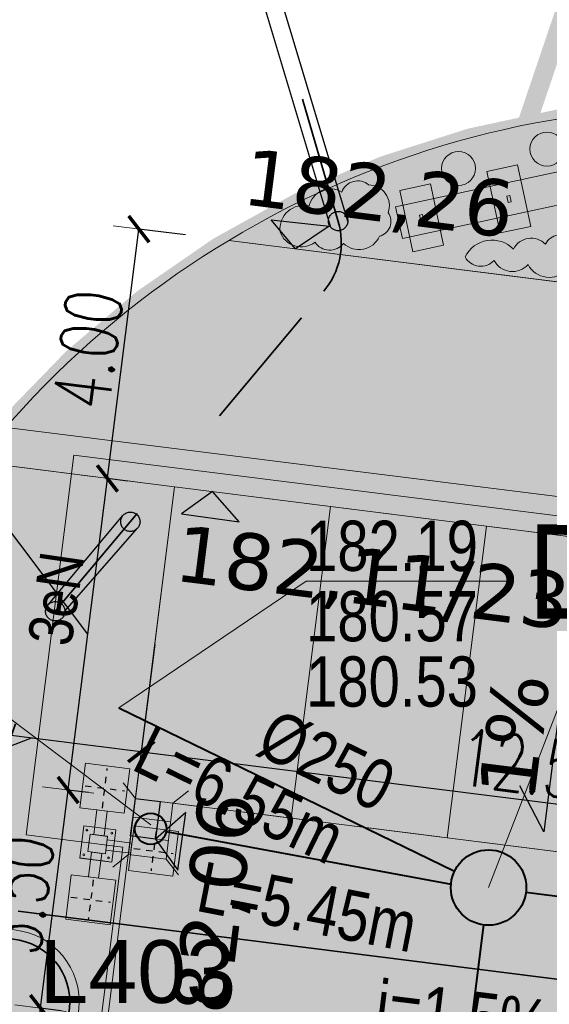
# Model space of a CAD drawing. Header units: millimetres. Extents: x 0 to 6566002, y 0 to 5716629.
# Tile 74 of 99: x 6564841 to 6564849, y 5715941 to 5715957. Entities that reach past the tile are written whole.
import ezdxf
from ezdxf.enums import TextEntityAlignment as Align

# ---------------------------------------------------------------- set-up
doc = ezdxf.new("R2010")
doc.units = ezdxf.units.MM
for name, pattern in [('ACAD_ISO04W100', [30, 24, -3, 0, -3]), ('DASHDOT', [25.4, 12.7, -6.35, 0, -6.35]), ('DASHED', [19.05, 12.7, -6.35]), ('JIS_02_1.0', [40.64, 20.32, -20.32])]:
    doc.linetypes.add(name, pattern=pattern)
for name, color, linetype, lineweight in [('!! KFC - IS - wpust', 64, 'Continuous', 15), ('!IS-KD_OPIS', 64, 'Continuous', 13), ('!IS-W-OPIS RZĘDNYCH', 160, 'Continuous', 13), ('E-rys_sieci_nn_Amrest', 10, 'Continuous', 18), ('IS-KD', 64, 'kd_LINE', 40), ('MBC_krawezniki', 42, 'Continuous', 20), ('MBC_miejsca_parkingowe', 30, 'Continuous', 9), ('MBC_obszary', 143, 'Continuous', 5), ('MBC_oprawy_zew', 12, 'Continuous', 15), ('MBC_oprawy_zew_opisy', 12, 'Continuous', 15), ('MBC_szraf', 143, 'Continuous', 15), ('MBC_sztafaz', 36, 'Continuous', 15), ('MBC_wymiar_ogolne', 133, 'Continuous', 13), ('MBC_zakres', 160, 'Continuous', 35), ('MBC_zakres_2', 160, 'Continuous', 35), ('pr_rzędne', 5, 'Continuous', 25), ('pr_wpust', 5, 'Continuous', 30), ('ps_obrzeze', 218, 'Continuous', 13), ('USUNIETE SIECI', 7, 'NIEIST_1', 5), ('WZ_proj_krzewy', 94, 'Continuous', 20)]:
    doc.layers.add(name, color=color, linetype=linetype, lineweight=lineweight)
doc.layers.add('!! KFC - IS-woda', color=160, linetype='Continuous')
doc.layers.add('E-PRZEPUST', color=5, linetype='Continuous')
doc.layers.add('pr_separatory', color=7, linetype='Continuous', lineweight=0, true_color=0xd17f15)
doc.styles.add('HB', font='isocpeui.ttf')
doc.styles.add('MtXpl_Arial_CE', font='arial.ttf')
doc.styles.add('MtXpl_Arial_Narrow', font='ARIALN.TTF')
doc.styles.add('SIMPLEX', font='simplex.shx', dxfattribs={"width": 0.7})
doc.styles.get("Standard").update_dxf_attribs({"font": 'arial.ttf'})
doc.styles.add('Style-Verdana', font='verdana.ttf')
doc.linetypes.add('kd_LINE', pattern='A,12.7,-5.08,["kd",HB,S=2.54,R=0,X=-3.5,Y=-1.27],-2.35', length=20.13)
doc.linetypes.add('NIEIST_1', pattern='A,20,-0.01,["X",Standard,S=5,R=0,X=-2.54,Y=-2.54],-0.01', length=20.02)
doc.dimstyles.new('maadST', dxfattribs={"dimscale": 0.0075, "dimtxt": 120, "dimasz": 1, "dimexe": 0.25, "dimexo": 100, "dimgap": 15, "dimtad": 1, "dimrnd": 0.1, "dimzin": 0, "dimdsep": 46, "dimtxsty": 'SIMPLEX', "dimblk": 'MaadTick', "dimcen": 0, "dimdle": 0.2, "dimclrd": 256, "dimclre": 256, "dimclrt": 256, "dimadec": 0, "dimazin": 0, "dimtfac": 1, "dimtmove": 1, "dimatfit": 3, "dimldrblk": 'INTEGRAL', "dimfxl": 1, "dimtolj": 1, "dimtzin": 0, "dimarcsym": 0})

# ---------------------------------------------------------------- blocks, each defined once
blk = doc.blocks.new('L403 Square Bis top')
at = {"color": 0}
for points in [[(-22.875, -22.875), (22.875, -22.875), (22.875, 22.875), (-22.875, 22.875)], [(-66.375, -9), (-48.375, -9), (-48.375, 9), (-66.375, 9)], [(-48.375, -5.25), (-22.875, -5.25), (-22.875, 5.25), (-48.375, 5.25)]]:
    blk.add_lwpolyline(points, close=True, dxfattribs=at)
blk.add_lwpolyline([(-40.875, 5.25), (-40.875, 16.5), (-73.875, 16.5), (-73.875, -16.5), (-40.875, -16.5), (-40.875, -5.25)], dxfattribs=at)
for centre in [(-70.125, 12.75), (-44.625, 12.75), (-70.125, -12.75), (-44.625, -12.75)]:
    blk.add_circle(centre, 0.938, dxfattribs=at)
at = {"layer": 'Defpoints', "linetype": 'ACAD_ISO04W100', "ltscale": 0.1}
for p, q in [((0, 20.325), (0, -20.325)), ((-20.325, 0), (20.325, 0))]:
    blk.add_line(p, q, dxfattribs=at)
blk = doc.blocks.new('_SITEPLAN_BANNER')
at = {"layer": 'MBC_sztafaz'}
h = blk.add_hatch(color=256, dxfattribs=at)
h.dxf.hatch_style = 1
h.paths.add_polyline_path([(0, 8), (500, 8), (500, -18), (0, -18)])
at = {"layer": 'MBC_sztafaz', "lineweight": 5}
for points in [[(12, 20), (62, 20), (62, -30), (12, -30)], [(154, 20), (204, 20), (204, -30), (154, -30)], [(296, 20), (346, 20), (346, -30), (296, -30)], [(438, 20), (488, 20), (488, -30), (438, -30)], [(0, 8), (500, 8), (500, -18), (0, -18)], [(34.5, -2.5), (39.5, -2.5), (39.5, -7.5), (34.5, -7.5)], [(176.5, -2.5), (181.5, -2.5), (181.5, -7.5), (176.5, -7.5)], [(318.5, -2.5), (323.5, -2.5), (323.5, -7.5), (318.5, -7.5)], [(460.5, -2.5), (465.5, -2.5), (465.5, -7.5), (460.5, -7.5)]]:
    blk.add_lwpolyline(points, close=True, dxfattribs=at)
blk = doc.blocks.new('wpust_drog')
at = {"color": 0}
for p, q in [((-20, 10), (20, 10)), ((-20, -10), (20, -10))]:
    blk.add_line(p, q, dxfattribs=at)
for points in [[(-35, 45), (-20, 30), (-20, -30), (-35, -45)], [(35, 45), (20, 30), (20, -30), (35, -45)]]:
    blk.add_lwpolyline(points, dxfattribs=at)
blk.add_lwpolyline([(-20, -30), (20, -30), (20, 30), (-20, 30)], close=True, dxfattribs=at)
blk = doc.blocks.new('MaadTick')
at = {"color": 0}
blk.add_line((0, -54.8), (0, 54.8), dxfattribs=at)
at = {"color": 0, "const_width": 7.5}
blk.add_lwpolyline([(25, 25), (-25, -25)], dxfattribs=at)
blk = doc.blocks.new('*D78')
at = {"layer": 'Defpoints', "color": 0, "transparency": 16777216}
for p in [(6564839.662, 5715947.826), (6564843.135, 5715947.388), (6564842.825, 5715944.931)]:
    blk.add_point(p, dxfattribs=at)
at = {"layer": 'MBC_wymiar_ogolne', "lineweight": -2, "transparency": 16777216}
for p, q in [((6564839.568, 5715947.082), (6564839.352, 5715945.367)), ((6564843.041, 5715946.644), (6564842.825, 5715944.929)), ((6564839.36, 5715945.368), (6564842.817, 5715944.932)), ((6564841.089, 5715945.15), (6564838.693, 5715944.241)), ((6564838.693, 5715944.241), (6564836.564, 5715944.509))]:
    blk.add_line(p, q, dxfattribs=at)
at = {"layer": 'MBC_wymiar_ogolne', "lineweight": -2, "transparency": 16777216, "xscale": 0.0075, "yscale": 0.0075, "zscale": 0.0075}
for p, rotation in [((6564839.352, 5715945.369), 172.8154014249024), ((6564842.825, 5715944.931), 352.8154014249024)]:
    blk.add_blockref('MaadTick', p, dxfattribs=dict(at, rotation=rotation))
at = {"layer": 'MBC_wymiar_ogolne', "transparency": 16777216, "insert": (6564837.699, 5715944.933), "char_height": 0.9, "attachment_point": 5, "rotation": 352.8154, "style": 'SIMPLEX'}
blk.add_mtext('\\A1;3.50', dxfattribs=at)
blk = doc.blocks.new('_Integral')
at = {"color": 0, "linetype": 'ByBlock', "lineweight": -2}
for centre, start, end in [((0.4, -0.1), 102, 168), ((-0.4, 0.1), 282, 348)]:
    blk.add_arc(centre, 0.454, start, end, dxfattribs=at)
blk = doc.blocks.new('*D79')
at = {"layer": 'Defpoints', "color": 0, "transparency": 16777216}
for p in [(6564843.135, 5715947.388), (6564855.227, 5715943.368), (6564855.133, 5715942.622)]:
    blk.add_point(p, dxfattribs=at)
at = {"layer": 'MBC_wymiar_ogolne', "lineweight": -2, "transparency": 16777216}
for p, q in [((6564843.041, 5715946.644), (6564842.825, 5715944.929)), ((6564842.832, 5715944.93), (6564855.219, 5715943.369)), ((6564855.227, 5715943.366), (6564855.227, 5715943.37))]:
    blk.add_line(p, q, dxfattribs=at)
at = {"layer": 'MBC_wymiar_ogolne', "lineweight": -2, "transparency": 16777216, "xscale": 0.0075, "yscale": 0.0075, "zscale": 0.0075}
for p, rotation in [((6564842.825, 5715944.931), 172.8154014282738), ((6564855.227, 5715943.368), 352.8154014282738)]:
    blk.add_blockref('MaadTick', p, dxfattribs=dict(at, rotation=rotation))
at = {"layer": 'MBC_wymiar_ogolne', "transparency": 16777216, "insert": (6564849.096, 5715944.708), "char_height": 0.9, "attachment_point": 5, "rotation": 352.8154, "style": 'SIMPLEX'}
blk.add_mtext('\\A1;12.50', dxfattribs=at)
blk = doc.blocks.new('*D108')
at = {"layer": 'Defpoints', "color": 0, "transparency": 16777216}
for p in [(6564841.223, 5715940.848), (6564842.293, 5715940.713), (6564839.417, 5715917.894)]:
    blk.add_point(p, dxfattribs=at)
at = {"layer": 'MBC_wymiar_ogolne', "lineweight": -2, "transparency": 16777216}
for p, q in [((6564838.348, 5715918.036), (6564841.222, 5715940.841)), ((6564841.549, 5715940.807), (6564841.222, 5715940.848)), ((6564839.785, 5715929.438), (6564842.008, 5715928.124)), ((6564842.008, 5715928.124), (6564841.665, 5715925.401)), ((6564838.673, 5715917.988), (6564838.345, 5715918.029))]:
    blk.add_line(p, q, dxfattribs=at)
at = {"layer": 'MBC_wymiar_ogolne', "lineweight": -2, "transparency": 16777216, "xscale": 0.0075, "yscale": 0.0075, "zscale": 0.0075}
for p, rotation in [((6564841.223, 5715940.848), 82.8154014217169), ((6564838.347, 5715918.029), 262.8154014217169)]:
    blk.add_blockref('MaadTick', p, dxfattribs=dict(at, rotation=rotation))
at = {"layer": 'MBC_wymiar_ogolne', "transparency": 16777216, "insert": (6564841.278, 5715926.833), "char_height": 0.9, "attachment_point": 5, "rotation": 82.8154, "style": 'SIMPLEX'}
blk.add_mtext('\\A1;23.00', dxfattribs=at)
blk = doc.blocks.new('*D109')
at = {"layer": 'Defpoints', "color": 0, "transparency": 16777216}
for p in [(6564841.661, 5715944.321), (6564842.731, 5715944.186), (6564842.293, 5715940.713)]:
    blk.add_point(p, dxfattribs=at)
at = {"layer": 'MBC_wymiar_ogolne', "lineweight": -2, "transparency": 16777216}
for p, q in [((6564841.224, 5715940.856), (6564841.66, 5715944.313)), ((6564841.987, 5715944.28), (6564841.659, 5715944.321)), ((6564841.549, 5715940.807), (6564841.222, 5715940.848))]:
    blk.add_line(p, q, dxfattribs=at)
at = {"layer": 'MBC_wymiar_ogolne', "lineweight": -2, "transparency": 16777216, "xscale": 0.0075, "yscale": 0.0075, "zscale": 0.0075}
for p, rotation in [((6564841.661, 5715944.321), 82.81540142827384), ((6564841.223, 5715940.848), 262.8154014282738)]:
    blk.add_blockref('MaadTick', p, dxfattribs=dict(at, rotation=rotation))
at = {"layer": 'MBC_wymiar_ogolne', "transparency": 16777216, "insert": (6564840.884, 5715942.655), "char_height": 0.9, "attachment_point": 5, "rotation": 82.8154, "style": 'SIMPLEX'}
blk.add_mtext('\\A1;3.50', dxfattribs=at)
blk = doc.blocks.new('*D110')
at = {"layer": 'Defpoints', "color": 0, "transparency": 16777216}
for p in [(6564842.286, 5715949.281), (6564843.356, 5715949.146), (6564842.731, 5715944.186)]:
    blk.add_point(p, dxfattribs=at)
at = {"layer": 'MBC_wymiar_ogolne', "lineweight": -2, "transparency": 16777216}
for p, q in [((6564839.693, 5715949.826), (6564839.961, 5715951.954)), ((6564841.974, 5715946.801), (6564839.693, 5715949.826)), ((6564841.662, 5715944.328), (6564842.285, 5715949.274)), ((6564842.612, 5715949.24), (6564842.285, 5715949.282)), ((6564841.987, 5715944.28), (6564841.659, 5715944.321))]:
    blk.add_line(p, q, dxfattribs=at)
at = {"layer": 'MBC_wymiar_ogolne', "lineweight": -2, "transparency": 16777216, "xscale": 0.0075, "yscale": 0.0075, "zscale": 0.0075}
for p, rotation in [((6564842.286, 5715949.281), 82.81540142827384), ((6564841.661, 5715944.321), 262.8154014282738)]:
    blk.add_blockref('MaadTick', p, dxfattribs=dict(at, rotation=rotation))
at = {"layer": 'MBC_wymiar_ogolne', "transparency": 16777216, "insert": (6564839.269, 5715950.961), "char_height": 0.9, "attachment_point": 5, "rotation": 82.8154, "style": 'SIMPLEX'}
blk.add_mtext('\\A1;5.00', dxfattribs=at)
blk = doc.blocks.new('*D111')
at = {"layer": 'Defpoints', "color": 0, "transparency": 16777216}
for p in [(6564842.787, 5715953.25), (6564844.274, 5715953.062), (6564843.356, 5715949.146)]:
    blk.add_point(p, dxfattribs=at)
at = {"layer": 'MBC_wymiar_ogolne', "lineweight": -2, "transparency": 16777216}
for p, q in [((6564842.287, 5715949.289), (6564842.786, 5715953.242)), ((6564843.53, 5715953.156), (6564842.785, 5715953.25)), ((6564842.612, 5715949.24), (6564842.285, 5715949.282))]:
    blk.add_line(p, q, dxfattribs=at)
at = {"layer": 'MBC_wymiar_ogolne', "lineweight": -2, "transparency": 16777216, "xscale": 0.0075, "yscale": 0.0075, "zscale": 0.0075}
for p, rotation in [((6564842.787, 5715953.25), 82.81540142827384), ((6564842.286, 5715949.281), 262.8154014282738)]:
    blk.add_blockref('MaadTick', p, dxfattribs=dict(at, rotation=rotation))
at = {"layer": 'MBC_wymiar_ogolne', "transparency": 16777216, "insert": (6564841.978, 5715951.336), "char_height": 0.9, "attachment_point": 5, "rotation": 82.8154, "style": 'SIMPLEX'}
blk.add_mtext('\\A1;4.00', dxfattribs=at)

msp = doc.modelspace()

# ---------------------------------------------------------------- hatches: boundary and pattern name
at = {"layer": 'MBC_szraf'}
h = msp.add_hatch(dxfattribs=at)
h.set_pattern_fill('GOST_GLASS', color=64, scale=0.1, angle=180)
h.set_pattern_definition([(217.8154, (6564851.5972, 5715920.57143), (-0.841866, 0.1061225), [0.5, -0.7]), (217.8154, (6564851.38676, 5715920.59797), (-0.841866, 0.1061225), [0.2, -1]), (217.8154, (6564851.5707, 5715920.36097), (-0.841866, 0.1061225), [0.2, -1])])
h.paths.add_polyline_path([(6564879.763, 5715911.175), (6564879.481, 5715908.937), (6564891.437, 5715909.385), (6564891.628, 5715911), (6564886.668, 5715911.625), (6564886.504, 5715910.325)])
h.paths.add_polyline_path([(6564846.159, 5715915.411), (6564845.659, 5715911.442), (6564868.704, 5715908.537), (6564877.253, 5715908.854), (6564877.58, 5715911.45)])
edge = h.paths.add_edge_path()
edge.add_line((6564839.417, 5715917.894), (6564837.249, 5715920.687))
edge.add_line((6564837.249, 5715920.687), (6564839.5, 5715938.545))
edge.add_line((6564839.5, 5715938.545), (6564842.293, 5715940.713))
edge.add_line((6564842.293, 5715940.713), (6564843.356, 5715949.146))
edge.add_line((6564843.356, 5715949.146), (6564840.213, 5715949.543))
edge.add_arc((6564851.909, 5715940.301), 14.906, 141.6866, 144.249)
edge.add_line((6564839.811, 5715949.011), (6564835.241, 5715912.756))
edge.add_line((6564835.241, 5715912.756), (6564838.714, 5715912.318))
edge.add_line((6564838.714, 5715912.318), (6564839.417, 5715917.894))
edge = h.paths.add_edge_path()
edge.add_line((6564855.758, 5715947.583), (6564855.133, 5715942.622))
edge.add_arc((6564855.758, 5715947.583), 5, 262.8154, 352.8154)
edge.add_line((6564860.719, 5715946.958), (6564855.758, 5715947.583))
edge = h.paths.add_edge_path()
edge.add_arc((6564856.033, 5715949.766), 5, 13.9156, 82.8154)
edge.add_line((6564856.659, 5715954.727), (6564853.848, 5715955.081))
edge.add_arc((6564851.909, 5715940.301), 14.906, 82.5263, 121.066)
edge.add_line((6564844.217, 5715953.07), (6564860.887, 5715950.968))
at = {"layer": 'MBC_szraf', "true_color": 0x636466, "transparency": 33554687}
h = msp.add_hatch(dxfattribs=at)
h.set_pattern_fill('DOTS', color=251, scale=0.3)
edge = h.paths.add_edge_path()
edge.add_line((6564890.021, 5715938.225), (6564890.646, 5715943.185))
edge.add_line((6564890.646, 5715943.185), (6564890.921, 5715945.368))
edge.add_arc((6564895.882, 5715944.743), 5, 82.8154, 172.8154, ccw=False)
edge.add_line((6564896.507, 5715949.703), (6564887.889, 5715950.79))
edge.add_arc((6564887.82, 5715950.295), 0.5, -29.8834, 82.0755, ccw=False)
edge.add_arc((6564895.911, 5715944.735), 9.319, 145.2621, 172.7932)
edge.add_line((6564886.666, 5715945.904), (6564886.391, 5715943.722))
edge.add_arc((6564881.43, 5715944.347), 5, 262.8154, 352.8154, ccw=False)
edge.add_line((6564880.805, 5715939.386), (6564866.716, 5715941.162))
edge.add_line((6564866.716, 5715941.162), (6564864.335, 5715941.462))
edge.add_line((6564864.335, 5715941.462), (6564865.235, 5715948.606))
edge.add_arc((6564856.033, 5715949.766), 9.275, 352.8154, 380.2166)
edge.add_arc((6564865.206, 5715953.144), 0.5, 82.7802, 200.2166, ccw=False)
edge.add_line((6564865.269, 5715953.64), (6564856.659, 5715954.727))
edge.add_arc((6564856.033, 5715949.766), 5, -7.1846, 82.8154, ccw=False)
edge.add_line((6564860.994, 5715949.141), (6564860.719, 5715946.958))
edge.add_arc((6564855.758, 5715947.583), 5, 262.8154, 352.8154, ccw=False)
edge.add_line((6564855.133, 5715942.622), (6564842.731, 5715944.186))
edge.add_line((6564842.731, 5715944.186), (6564842.293, 5715940.713))
edge.add_line((6564842.293, 5715940.713), (6564839.417, 5715917.894))
edge.add_line((6564839.417, 5715917.894), (6564839.214, 5715916.287))
edge.add_line((6564839.214, 5715916.287), (6564846.159, 5715915.411))
edge.add_line((6564846.159, 5715915.411), (6564877.58, 5715911.45))
edge.add_line((6564877.58, 5715911.45), (6564879.763, 5715911.175))
edge.add_line((6564879.763, 5715911.175), (6564886.504, 5715910.325))
edge.add_line((6564886.504, 5715910.325), (6564886.668, 5715911.625))
edge.add_line((6564886.668, 5715911.625), (6564887.918, 5715921.547))
edge.add_line((6564887.918, 5715921.547), (6564888.031, 5715922.439))
edge.add_line((6564888.031, 5715922.439), (6564888.343, 5715924.92))
edge.add_line((6564888.343, 5715924.92), (6564888.457, 5715925.823))
edge.add_line((6564888.457, 5715925.823), (6564890.021, 5715938.225))
edge = h.paths.add_edge_path(flags=16)
edge.add_line((6564877.569, 5715933.747), (6564850.414, 5715937.17))
edge.add_arc((6564849.801, 5715932.158), 5.049, 83.0282, 166.577)
edge.add_line((6564844.89, 5715933.33), (6564844.062, 5715926.762))
edge.add_arc((6564851.503, 5715925.824), 7.5, 172.8154, 262.8154)
edge.add_line((6564850.565, 5715918.383), (6564876.53, 5715915.11))
edge.add_arc((6564877.155, 5715920.071), 5, 262.8154, 352.8154)
edge.add_line((6564882.116, 5715919.446), (6564883.257, 5715928.494))
edge.add_arc((6564878.209, 5715928.577), 5.049, 359.0538, 442.6026)
edge.add_arc((6564856.328, 5715760.048), 174.992, 82.60258, 83.02822)
edge = h.paths.add_edge_path()
edge.add_line((6564900.184, 5715949.24), (6564899.872, 5715946.76))
edge.add_arc((6564897.391, 5715947.072), 2.5, 352.8154, 442.8133)
edge.add_line((6564897.704, 5715949.553), (6564900.184, 5715949.24))
at = {"layer": 'MBC_szraf'}
h = msp.add_hatch(dxfattribs=at)
h.set_pattern_fill('AR-SAND', color=251, scale=0.01, angle=180)
h.set_pattern_definition([(210.3154, (6564851.59722, 5715920.57143), (-0.0453345, -0.4875716), [0, -0.38608, 0, -0.4318, 0, -0.41275]), (180.3154, (6564851.5972, 5715920.57143), (-0.535645, -0.654977), [0, -0.20828, 0, -0.34798, 0, -0.13335]), (140.3154, (6564851.9072, 5715920.53236), (-0.7849615, 0.097501), [0, -0.127, 0, -0.4572, 0, -0.5969]), (130.3154, (6564851.9072, 5715920.53236), (-0.785442, -0.125684), [0, -0.0635, 0, -0.29972, 0, -0.3429])])
edge = h.paths.add_edge_path()
edge.add_arc((6564851.909, 5715940.301), 14.906, 121.066, 141.6866)
edge.add_line((6564840.213, 5715949.543), (6564843.356, 5715949.146))
edge.add_line((6564843.356, 5715949.146), (6564855.758, 5715947.583))
edge.add_line((6564855.758, 5715947.583), (6564860.719, 5715946.958))
edge.add_line((6564860.719, 5715946.958), (6564860.994, 5715949.141))
edge.add_arc((6564856.033, 5715949.766), 5, 352.8154, 373.9156)
edge.add_line((6564860.887, 5715950.968), (6564844.217, 5715953.07))
at = {"layer": 'MBC_szraf', "transparency": 33554559}
h = msp.add_hatch(dxfattribs=at)
h.set_pattern_fill('AR-SAND', color=210, scale=0.01, angle=180)
h.set_pattern_definition([(217.5, (0, 0), (0.01600031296, -0.48941323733), [0, -0.38608, 0, -0.4318, 0, -0.41275]), (187.5, (0, 0), (-0.44952328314, -0.71682510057), [0, -0.20828, 0, -0.34798, 0, -0.13335]), (147.5, (0.3124, -4e-17), (-0.790992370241, -0.001437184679), [0, -0.127, 0, -0.4572, 0, -0.5969]), (137.5, (0.3124, -4e-17), (-0.76355645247, -0.222929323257), [0, -0.0635, 0, -0.29972, 0, -0.3429])])
h.paths.add_polyline_path([(6564881.43, 5715944.347), (6564867.143, 5715946.148), (6564866.518, 5715941.187), (6564880.805, 5715939.386)])
h.paths.add_polyline_path([(6564842.293, 5715940.713), (6564839.5, 5715938.545), (6564837.249, 5715920.687), (6564839.417, 5715917.894)])
h.paths.add_polyline_path([(6564855.758, 5715947.583), (6564843.356, 5715949.146), (6564842.731, 5715944.186), (6564855.133, 5715942.622)])
edge = h.paths.add_edge_path()
edge.add_line((6564852.894, 5715936.857), (6564850.414, 5715937.17))
edge.add_arc((6564849.801, 5715932.158), 5.049, 83.0282, 166.577)
edge.add_line((6564844.89, 5715933.33), (6564844.062, 5715926.762))
edge.add_arc((6564851.503, 5715925.824), 7.5, 172.8154, 262.8154)
edge.add_line((6564850.565, 5715918.383), (6564873.97, 5715915.433))
edge.add_line((6564873.97, 5715915.433), (6564871.803, 5715918.226))
edge.add_line((6564871.803, 5715918.226), (6564850.878, 5715920.864))
edge.add_arc((6564851.503, 5715925.824), 5, 172.8154, 262.8154, ccw=False)
edge.add_line((6564846.543, 5715926.45), (6564847.371, 5715933.018))
edge.add_arc((6564852.281, 5715931.846), 5.049, 83.0282, 166.577, ccw=False)
at = {"layer": 'WZ_proj_krzewy', "transparency": 33554534}
h = msp.add_hatch(color=63, dxfattribs=at)
h.dxf.hatch_style = 1
edge = h.paths.add_edge_path()
edge.add_arc((6564881.581, 5715920.214), 0.5, 0, 360)
edge = h.paths.add_edge_path()
edge.add_arc((6564881.839, 5715921.902), 0.5, 0, 360)
edge = h.paths.add_edge_path()
edge.add_arc((6564876.912, 5715917.872), 0.5, 0, 360)
edge = h.paths.add_edge_path()
edge.add_arc((6564882.591, 5715926.933), 0.5, 0, 360)
edge = h.paths.add_edge_path()
edge.add_arc((6564882.663, 5715928.604), 0.5, 0, 360)
edge = h.paths.add_edge_path()
edge.add_arc((6564879.53, 5715932.693), 0.5, 0, 360)
edge = h.paths.add_edge_path()
edge.add_arc((6564847.296, 5715927.961), 0.5, 0, 360)
edge = h.paths.add_edge_path()
edge.add_arc((6564848.962, 5715933.094), 0.5, 0, 360)
edge = h.paths.add_edge_path()
edge.add_arc((6564852.256, 5715935.966), 0.5, 0, 360)
edge = h.paths.add_edge_path()
edge.add_arc((6564850.636, 5715954.737), 0.27, 0, 360)
edge = h.paths.add_edge_path()
edge.add_arc((6564849.279, 5715954.524), 0.27, 0, 360)
edge = h.paths.add_edge_path()
edge.add_arc((6564847.873, 5715954.216), 0.27, 0, 360)
edge = h.paths.add_edge_path()
edge.add_arc((6564892.634, 5715946.919), 0.27, 0, 360)
edge = h.paths.add_edge_path()
edge.add_arc((6564891.831, 5715947.05), 0.27, 0, 360)
edge = h.paths.add_edge_path()
edge.add_arc((6564892.518, 5715947.816), 0.27, 0, 360)

# ---------------------------------------------------------------- linework, layer by layer
at = {"layer": '!! KFC - IS-woda', "lineweight": 35}
msp.add_line((6564840.865, 5715942.39), (6564858.72, 5715940.141), dxfattribs=at)
at = {"layer": '!! KFC - IS-woda', "lineweight": 9}
msp.add_circle((6564840.688, 5715940.95), 1.15, dxfattribs=at)
at = {"layer": '!! KFC - IS-woda', "lineweight": 35}
msp.add_circle((6564840.688, 5715940.95), 1, dxfattribs=at)
at = {"layer": '!IS-KD_OPIS'}
for points in [[(6564842.979, 5715943.769), (6564837.069, 5715948.222), (6564833.883, 5715948.222)], [(6564842.466, 5715945.63), (6564845.447, 5715947.648), (6564848.633, 5715947.648)], [(6564848.35, 5715942.768), (6564849.44, 5715945.588), (6564852.626, 5715945.588)]]:
    msp.add_lwpolyline(points, dxfattribs=at)
at = {"color": 0, "linetype": 'JIS_02_1.0', "lineweight": 35, "ltscale": 0.1}
for p, q in [((6564845.96, 5715953.369), (6564842.776, 5715964.216)), ((6564841.456, 5715947.166), (6564845.728, 5715952.26)), ((6564840.148, 5715943.458), (6564841.456, 5715947.166))]:
    msp.add_line(p, q, dxfattribs=at)
at = {"color": 0, "linetype": 'JIS_02_1.0', "lineweight": 35}
msp.add_arc((6564844.808, 5715953.031), 1.2, 320.0179, 16.3581, dxfattribs=at)
at = {"layer": 'E-PRZEPUST', "linetype": 'DASHED'}
for p, q in [((6564846.111, 5715953.378), (6564842.843, 5715964.271)), ((6564845.839, 5715953.278), (6564842.571, 5715964.172)), ((6564841.319, 5715947.237), (6564842.532, 5715948.69)), ((6564841.61, 5715947.166), (6564842.767, 5715948.489))]:
    msp.add_line(p, q, dxfattribs=at)
for centre in [(6564845.957, 5715953.378), (6564842.651, 5715948.591), (6564841.456, 5715947.166)]:
    msp.add_circle(centre, 0.154, dxfattribs=at)
at = {"layer": 'E-rys_sieci_nn_Amrest'}
for p, q in [((6564841.754, 5715949.651), (6564840.992, 5715943.606)), ((6564841.754, 5715949.651), (6564867.183, 5715946.46)), ((6564842.533, 5715943.411), (6564840.992, 5715943.606)), ((6564842.128, 5715940.206), (6564842.533, 5715943.411))]:
    msp.add_line(p, q, dxfattribs=at)
at = {"layer": 'IS-KD', "linetype": 'ByBlock', "ltscale": 0.3}
for p, q in [((6564842.466, 5715945.63), (6564847.81, 5715943.031)), ((6564843.221, 5715943.658), (6564847.753, 5715942.824)), ((6564848.945, 5715942.694), (6564853.923, 5715942.07))]:
    msp.add_line(p, q, dxfattribs=at)
msp.add_lwpolyline([(6564845.205, 5715917.607), (6564848.276, 5715942.173)], dxfattribs=at)
for centre, radius in [((6564842.975, 5715943.703), 0.25), ((6564848.35, 5715942.768), 0.6)]:
    msp.add_circle(centre, radius, dxfattribs=at)
at = {"layer": 'MBC_krawezniki'}
msp.add_lwpolyline([(6564860.719, 5715946.958, -0.414214), (6564855.133, 5715942.622), (6564855.758, 5715947.583), (6564843.356, 5715949.146), (6564842.293, 5715940.713), (6564839.5, 5715938.545), (6564837.249, 5715920.687), (6564839.417, 5715917.894), (6564839.214, 5715916.287), (6564838.714, 5715912.318), (6564845.659, 5715911.442), (6564846.159, 5715915.411), (6564877.58, 5715911.45)], format="xyb", dxfattribs=at)
at = {"layer": 'MBC_krawezniki', "color": 160, "linetype": 'DASHED', "ltscale": 0.1}
msp.add_lwpolyline([(6564855.133, 5715942.622), (6564842.731, 5715944.186)], dxfattribs=at)
at = {"layer": 'MBC_miejsca_parkingowe'}
for points in [[(6564845.211, 5715943.873), (6564845.837, 5715948.834), (6564843.356, 5715949.146), (6564842.731, 5715944.186)], [(6564847.692, 5715943.56), (6564848.317, 5715948.521), (6564845.837, 5715948.834), (6564845.211, 5715943.873)], [(6564850.172, 5715943.248), (6564850.797, 5715948.208), (6564848.317, 5715948.521), (6564847.692, 5715943.56)]]:
    msp.add_lwpolyline(points, close=True, dxfattribs=at)
at = {"layer": 'MBC_obszary'}
msp.add_line((6564843.356, 5715949.146), (6564855.758, 5715947.583), dxfattribs=at)
msp.add_lwpolyline([(6564855.133, 5715942.622, 0.414214), (6564860.719, 5715946.958), (6564860.994, 5715949.141, 0.414214), (6564856.659, 5715954.727), (6564853.848, 5715955.081, 0.276022), (6564839.811, 5715949.011)], format="xyb", dxfattribs=at)
for points in [[(6564860.887, 5715950.968), (6564844.217, 5715953.07)], [(6564843.356, 5715949.146), (6564840.213, 5715949.543)], [(6564842.293, 5715940.713), (6564843.356, 5715949.146)], [(6564855.133, 5715942.622), (6564842.731, 5715944.186)]]:
    msp.add_lwpolyline(points, dxfattribs=at)
at = {"layer": 'MBC_zakres', "color": 12, "linetype": 'DASHDOT', "ltscale": 0.1, "const_width": 0.3}
msp.add_lwpolyline([(6564853.848, 5715955.081, 0.276263), (6564839.811, 5715949.011), (6564835.241, 5715912.756), (6564868.704, 5715908.537), (6564895.177, 5715909.518), (6564900.184, 5715949.24)], format="xyb", close=True, dxfattribs=at)
at = {"layer": 'MBC_zakres_2', "color": 210, "linetype": 'DASHDOT', "ltscale": 0.1, "const_width": 0.3}
msp.add_lwpolyline([(6564760.922, 5715982.52), (6564843.177, 5715976.135), (6564849.786, 5715957.37), (6564841.972, 5715934.274), (6564842.631, 5715909.087), (6565027.21, 5715911.289), (6565027.21, 5715887.144), (6565012.29, 5715886.609), (6565012.29, 5715897.814), (6564830.885, 5715895.649), (6564835.855, 5715959.669), (6564759.608, 5715965.588), (6564760.922, 5715982.522)], dxfattribs=at)
at = {"layer": 'pr_rzędne', "color": 5, "flags": 128}
for points in [[(6564845.281, 5715952.936), (6564844.89, 5715953.4), (6564845.812, 5715953.297), (6564845.281, 5715952.936)], [(6564843.956, 5715949.071), (6564843.463, 5715948.718), (6564844.381, 5715948.589), (6564843.956, 5715949.071)], [(6564843.053, 5715943.54), (6564843.406, 5715943.047), (6564843.535, 5715943.965), (6564843.053, 5715943.54)]]:
    msp.add_lwpolyline(points, close=True, dxfattribs=at)
msp.add_lwpolyline([(6564849.526, 5715946.015), (6564849.229, 5715943.657), (6564848.848, 5715944.386)], dxfattribs=at)
at = {"layer": 'pr_separatory', "const_width": 0.2}
for points in [[(6564843.517, 5715948.421), (6564845.501, 5715948.171)], [(6564845.997, 5715948.108), (6564847.981, 5715947.858)], [(6564848.478, 5715947.795), (6564850.462, 5715947.545)]]:
    msp.add_lwpolyline(points, dxfattribs=at)
at = {"layer": 'pr_wpust', "flags": 128}
msp.add_lwpolyline([(6564843.053, 5715943.54), (6564842.656, 5715943.59), (6564842.731, 5715944.186), (6564843.128, 5715944.136), (6564843.053, 5715943.54)], close=True, dxfattribs=at)
at = {"layer": 'ps_obrzeze'}
msp.add_line((6564840.213, 5715949.543), (6564843.356, 5715949.146), dxfattribs=at)
at = {"layer": 'ps_obrzeze', "flags": 128}
msp.add_lwpolyline([(6564860.887, 5715950.968), (6564854.473, 5715951.777), (6564844.217, 5715953.07)], dxfattribs=at)
at = {"layer": 'USUNIETE SIECI', "ltscale": 0.15, "flags": 128}
msp.add_lwpolyline([(6564840.679, 5715950.092), (6564887.13, 5715944.27), (6564882.55, 5715909.05)], dxfattribs=at)
at = {"layer": 'WZ_proj_krzewy'}
msp.add_lwpolyline([(6564845.034, 5715953.209, 0.520567), (6564845.589, 5715953.042, 0.520567), (6564846.043, 5715953.023, 0.520567), (6564846.615, 5715953.135, 0.520567), (6564846.753, 5715953.512, 0.520567), (6564846.442, 5715953.954, 0.520567), (6564846.015, 5715953.84, 0.520567), (6564845.498, 5715953.618, 0.520567)], format="xyb", close=True, dxfattribs=at)
msp.add_lwpolyline([(6564849.68, 5715953.078, 0.520567), (6564849.254, 5715953.01, 0.520567), (6564848.746, 5715952.93, 0.520567), (6564847.977, 5715952.808, 0.520567), (6564848.437, 5715952.751, 0.520567), (6564848.979, 5715952.684, 0.520567), (6564849.597, 5715952.607, 0.520567)], format="xyb", dxfattribs=at)
for centre in [(6564849.279, 5715954.524), (6564847.873, 5715954.216)]:
    msp.add_circle(centre, 0.27, dxfattribs=at)

# ---------------------------------------------------------------- block references
at = {"layer": '!! KFC - IS - wpust', "xscale": -0.01500000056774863, "yscale": 0.01500000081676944, "zscale": 0.015, "rotation": 173.1464862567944}
msp.add_blockref('wpust_drog', (6564842.975, 5715943.703), dxfattribs=at)
at = {"layer": 'MBC_oprawy_zew', "yscale": 0.01558756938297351, "zscale": 0.01558756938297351}
for p, xscale, rotation in [((6564842.245, 5715944.349), 0.01558756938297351, 82.81540114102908), ((6564842.021, 5715942.575), -0.01558756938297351, 82.8154008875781), ((6564843.02, 5715943.35), 0.01558756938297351, 352.8154011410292)]:
    msp.add_blockref('L403 Square Bis top', p, dxfattribs=dict(at, xscale=xscale, rotation=rotation))
at = {"layer": 'MBC_sztafaz', "xscale": 0.009999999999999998, "yscale": 0.01999999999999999, "zscale": 0.009999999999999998, "rotation": 12.16552216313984}
msp.add_blockref('_SITEPLAN_BANNER', (6564846.903, 5715953.45), dxfattribs=at)

# ---------------------------------------------------------------- texts
at = {"layer": '!IS-KD_OPIS', "width": 0.8}
for s, height, p in [('182.19', 0.8, (6564845.447, 5715947.808)), ('D1', 1.5, (6564848.987, 5715947.048)), ('180.57', 0.8, (6564845.447, 5715946.688)), ('180.53', 0.8, (6564845.447, 5715945.648))]:
    msp.add_text(s, height=height, dxfattribs=at).set_placement(p)
for s, rotation, p in [('%%C250', 334, (6564844.618, 5715944.915)), ('L=6.55m', 334, (6564842.643, 5715944.658)), ('L=5.45m', 349, (6564843.671, 5715942.403))]:
    msp.add_text(s, height=0.8, rotation=rotation, dxfattribs=at).set_placement(p)
at = {"layer": '!IS-W-OPIS RZĘDNYCH', "width": 0.8}
msp.add_text('i=1.5%', height=0.8, rotation=353, dxfattribs=at).set_placement((6564849.255, 5715940.171), align=Align.RIGHT)
at = {"layer": 'E-rys_sieci_nn_Amrest', "style": 'MtXpl_Arial_Narrow'}
msp.add_text('3eN', height=0.7, rotation=81.6996, dxfattribs=at).set_placement((6564841.467, 5715947.368), align=Align.MIDDLE)
at = {"layer": 'MBC_oprawy_zew_opisy', "style": 'MtXpl_Arial_CE'}
msp.add_text('L403', height=1, dxfattribs=at).set_placement((6564841.207, 5715940.931, 6.001))
at = {"layer": 'pr_rzędne', "color": 5, "style": 'Style-Verdana'}
for s, rotation, p in [('182,26', 352.8154, (6564844.517, 5715954.542)), ('182,11/23', 352.8154, (6564843.434, 5715948.551)), ('1%', 82.8154, (6564848.184, 5715944.282)), ('182,06', 82.8154, (6564843.212, 5715940.049))]:
    msp.add_text(s, height=0.9, rotation=rotation, dxfattribs=at).set_placement(p, align=Align.TOP_LEFT)

# ---------------------------------------------------------------- dimensions: what is measured, and where the dimension line sits
at = {"layer": 'MBC_wymiar_ogolne'}
for base, p1, p2, angle, picture, middle in [((6564842.787, 5715953.25), (6564843.356, 5715949.146), (6564844.274, 5715953.062), 262.8154, '*D111', (6564841.978, 5715951.336)), ((6564855.227, 5715943.368), (6564843.135, 5715947.388), (6564855.133, 5715942.622), 172.8154, '*D79', (6564849.096, 5715944.708)), ((6564841.661, 5715944.321), (6564842.293, 5715940.713), (6564842.731, 5715944.186), 262.8154, '*D109', (6564840.884, 5715942.655))]:
    dim = msp.add_linear_dim(base=base, p1=p1, p2=p2, angle=angle, dimstyle='maadST', dxfattribs=at)
    dim.commit()
    dim.dimension.update_dxf_attribs({"geometry": picture, "text_midpoint": middle})
for base, p1, p2, angle, picture, middle, dimtype in [((6564842.286, 5715949.281), (6564842.731, 5715944.186), (6564843.356, 5715949.146), 262.8154, '*D110', (6564839.707, 5715949.938), 160), ((6564842.825, 5715944.931), (6564839.662, 5715947.826), (6564843.135, 5715947.388), 352.8154, '*D78', (6564838.581, 5715944.255), 161), ((6564841.223, 5715940.848), (6564839.417, 5715917.894), (6564842.293, 5715940.713), 82.8154, '*D108', (6564841.994, 5715928.012), 161)]:
    dim = msp.add_linear_dim(base=base, p1=p1, p2=p2, angle=angle, dimstyle='maadST', dxfattribs=at)
    dim.commit()
    dim.dimension.update_dxf_attribs({"geometry": picture, "text_midpoint": middle, "dimtype": dimtype})

doc.saveas('drawing.dxf')
